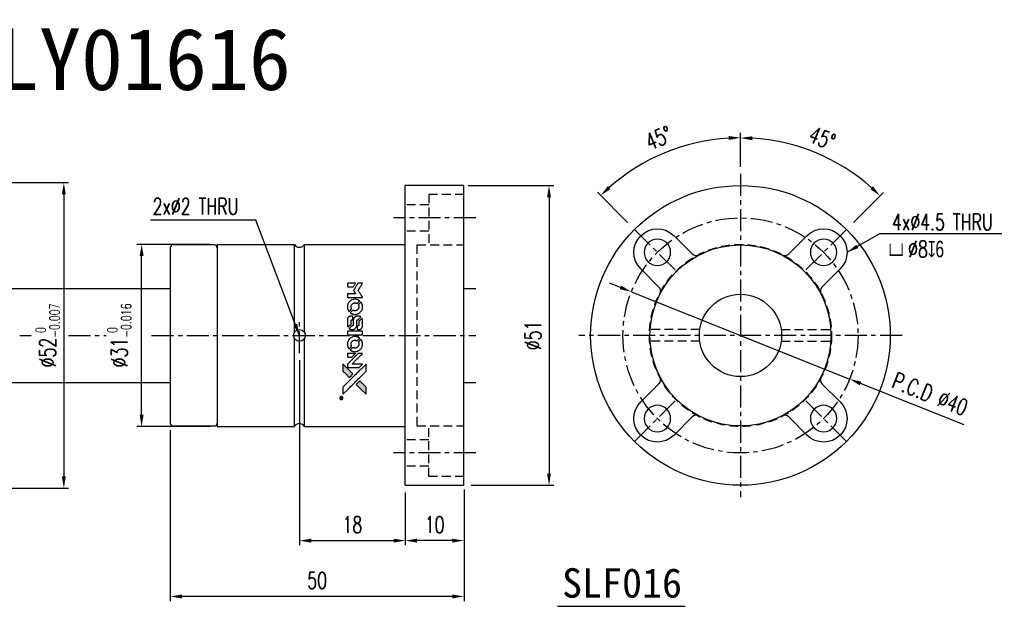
# Model space of a CAD drawing. Header units: millimetres. Extents: x -48 to 295, y -54 to 56.
# Tile 2 of 2: x 127 to 295, y -46 to 54. Entities that reach past the tile are written whole.
import ezdxf
from ezdxf.enums import TextEntityAlignment as Align

# ---------------------------------------------------------------- set-up
doc = ezdxf.new("R2010")
doc.units = ezdxf.units.MM
doc.linetypes.add('CENTER', pattern=[2, 1.25, -0.25, 0.25, -0.25])
doc.linetypes.add('DASHED', pattern=[0.75, 0.5, -0.25])
for name, color, linetype in [('CHA', 7, 'Continuous'), ('CL', 1, 'CENTER'), ('DIM', 4, 'Continuous'), ('HID', 2, 'DASHED'), ('OUT', 3, 'Continuous')]:
    doc.layers.add(name, color=color, linetype=linetype)
doc.styles.add('DIM-7', font='SIMPLEX.shx', dxfattribs={"width": 0.7, "bigfont": 'chineset.shx'})
doc.styles.add('T', font='kaiu.ttf')
doc.dimstyles.new('CNS', dxfattribs={"dimtxt": 3.5, "dimasz": 2.5, "dimexe": 1, "dimexo": 1.5, "dimgap": 0.09, "dimtad": 0, "dimdsep": 46, "dimtxsty": 'DIM-7', "dimcen": 0.09, "dimclrd": 1, "dimclre": 1, "dimclrt": 4, "dimadec": 0, "dimazin": 0, "dimtfac": 1, "dimtix": 1, "dimtmove": 2, "dimatfit": 3, "dimfxl": 1, "dimtvp": 0.971429, "dimtolj": 1, "dimarcsym": 0})

# ---------------------------------------------------------------- blocks, each defined once
blk = doc.blocks.new('*D11')
at = {"layer": 'DEFPOINTS', "color": 0}
for p in [(108.1, 26), (108.1, -26), (134.54, -26)]:
    blk.add_point(p, dxfattribs=at)
at = {"layer": 'DIM', "color": 0, "lineweight": -2}
for p, q in [((109.3, 26), (135.34, 26)), ((134.54, 24), (134.54, -24)), ((109.3, -26), (135.34, -26))]:
    blk.add_line(p, q, dxfattribs=at)
at = {"layer": 'DIM', "color": 0}
for points in [[(134.2, 24), (134.87, 24), (134.54, 26)], [(134.2, -24), (134.87, -24), (134.54, -26)]]:
    blk.add_solid(points, dxfattribs=at)
at = {"layer": 'DIM', "color": 0, "insert": (131.78, 0), "char_height": 2.8, "attachment_point": 5, "rotation": 90, "style": 'DIM-7'}
blk.add_mtext('\\A1;%%C52{\\H1.68;\\S 0^ -0.007;}', dxfattribs=at)
blk = doc.blocks.new('*D13')
at = {"layer": 'DEFPOINTS', "color": 0}
for p in [(202.14, 25.5), (202.64, -25.5), (217.11, -25.5)]:
    blk.add_point(p, dxfattribs=at)
at = {"layer": 'DIM', "color": 0, "lineweight": -2}
for p, q in [((203.34, 25.5), (217.91, 25.5)), ((217.11, 23.5), (217.11, -23.5)), ((203.84, -25.5), (217.91, -25.5))]:
    blk.add_line(p, q, dxfattribs=at)
at = {"layer": 'DIM', "color": 0}
for points in [[(216.77, 23.5), (217.44, 23.5), (217.11, 25.5)], [(216.77, -23.5), (217.44, -23.5), (217.11, -25.5)]]:
    blk.add_solid(points, dxfattribs=at)
at = {"layer": 'DIM', "color": 0, "insert": (214.39, 0), "char_height": 2.8, "attachment_point": 5, "rotation": 90, "style": 'DIM-7'}
blk.add_mtext('\\A1;%%C51', dxfattribs=at)
blk = doc.blocks.new('*D14')
at = {"layer": 'DEFPOINTS', "color": 0}
for p in [(202.64, -25), (192.64, -25.5), (192.64, -34.91)]:
    blk.add_point(p, dxfattribs=at)
at = {"layer": 'DIM', "color": 0, "lineweight": -2}
for p, q in [((192.64, -26.7), (192.64, -35.71)), ((202.64, -26.2), (202.64, -35.71)), ((200.64, -34.91), (194.64, -34.91))]:
    blk.add_line(p, q, dxfattribs=at)
at = {"layer": 'DIM', "color": 0}
for points in [[(194.64, -34.58), (194.64, -35.25), (192.64, -34.91)], [(200.64, -34.58), (200.64, -35.25), (202.64, -34.91)]]:
    blk.add_solid(points, dxfattribs=at)
at = {"layer": 'DIM', "color": 0, "insert": (197.64, -32.19), "char_height": 2.8, "attachment_point": 5, "style": 'DIM-7'}
blk.add_mtext('\\A1;10', dxfattribs=at)
blk = doc.blocks.new('*D15')
at = {"layer": 'DEFPOINTS', "color": 0}
for p in [(174.64, -3), (192.64, -25.5), (192.64, -34.91)]:
    blk.add_point(p, dxfattribs=at)
at = {"layer": 'DIM', "color": 0, "lineweight": -2}
for p, q in [((174.64, -4.2), (174.64, -35.71)), ((192.64, -26.7), (192.64, -35.71)), ((176.64, -34.91), (190.64, -34.91))]:
    blk.add_line(p, q, dxfattribs=at)
at = {"layer": 'DIM', "color": 0}
for points in [[(176.64, -34.58), (176.64, -35.25), (174.64, -34.91)], [(190.64, -34.58), (190.64, -35.25), (192.64, -34.91)]]:
    blk.add_solid(points, dxfattribs=at)
at = {"layer": 'DIM', "color": 0, "insert": (183.64, -32.19), "char_height": 2.8, "attachment_point": 5, "style": 'DIM-7'}
blk.add_mtext('\\A1;18', dxfattribs=at)
blk = doc.blocks.new('*D16')
at = {"layer": 'DEFPOINTS', "color": 0}
for p in [(152.64, -14.9), (202.64, -25), (152.64, -44.41)]:
    blk.add_point(p, dxfattribs=at)
at = {"layer": 'DIM', "color": 0, "lineweight": -2}
for p, q in [((152.64, -16.1), (152.64, -45.21)), ((202.64, -26.2), (202.64, -45.21)), ((200.64, -44.41), (154.64, -44.41))]:
    blk.add_line(p, q, dxfattribs=at)
at = {"layer": 'DIM', "color": 0}
for points in [[(154.64, -44.08), (154.64, -44.75), (152.64, -44.41)], [(200.64, -44.08), (200.64, -44.75), (202.64, -44.41)]]:
    blk.add_solid(points, dxfattribs=at)
at = {"layer": 'DIM', "color": 0, "insert": (177.64, -41.69), "char_height": 2.8, "attachment_point": 5, "style": 'DIM-7'}
blk.add_mtext('\\A1;50', dxfattribs=at)
blk = doc.blocks.new('*D17')
at = {"layer": 'DEFPOINTS', "color": 0}
for p in [(147.78, 15.5), (160.64, 15.5), (160.64, -15.5)]:
    blk.add_point(p, dxfattribs=at)
at = {"layer": 'DIM', "color": 0, "lineweight": -2}
for p, q in [((159.44, 15.5), (146.98, 15.5)), ((147.78, -13.5), (147.78, 13.5)), ((159.44, -15.5), (146.98, -15.5))]:
    blk.add_line(p, q, dxfattribs=at)
at = {"layer": 'DIM', "color": 0}
for points in [[(147.44, 13.5), (148.11, 13.5), (147.78, 15.5)], [(147.44, -13.5), (148.11, -13.5), (147.78, -15.5)]]:
    blk.add_solid(points, dxfattribs=at)
at = {"layer": 'DIM', "color": 0, "insert": (143.97, 0), "char_height": 2.8, "attachment_point": 5, "rotation": 90, "style": 'DIM-7'}
blk.add_mtext('\\A1;%%C31{\\H1.68;\\S 0^ -0.016;}', dxfattribs=at)
blk = doc.blocks.new('*D18')
at = {"layer": 'DEFPOINTS', "color": 0}
for p in [(240.98, 32.51), (249.69, 27.5), (231.31, 18.38), (238.55, 11.14), (249.69, -27.5)]:
    blk.add_point(p, dxfattribs=at)
at = {"layer": 'DIM', "color": 0, "lineweight": -2}
for p, q in [((249.69, 28.7), (249.69, 34.45)), ((230.46, 19.23), (225.33, 24.36))]:
    blk.add_line(p, q, dxfattribs=at)
blk.add_arc((249.69, 0), 33.65, 93.4057, 131.5943, dxfattribs=at)
at = {"layer": 'DIM', "color": 0}
for points in [[(247.68, 33.93), (247.7, 33.26), (249.69, 33.65)], [(227.58, 24.92), (227.12, 25.41), (225.89, 23.8)]]:
    blk.add_solid(points, dxfattribs=at)
at = {"layer": 'DIM', "color": 0, "insert": (235.77, 33.6), "char_height": 2.8, "attachment_point": 5, "rotation": 22.5, "style": 'DIM-7'}
blk.add_mtext('\\A1;45°', dxfattribs=at)
blk = doc.blocks.new('*D19')
at = {"layer": 'DEFPOINTS', "color": 0}
for p in [(266.49, 29.1), (249.69, 27.5), (268.07, 18.38), (260.83, 11.14), (249.69, -27.5)]:
    blk.add_point(p, dxfattribs=at)
at = {"layer": 'DIM', "color": 0, "lineweight": -2}
for p, q in [((249.69, 28.7), (249.69, 34.41)), ((268.92, 19.23), (274.02, 24.33))]:
    blk.add_line(p, q, dxfattribs=at)
blk.add_arc((249.69, 0), 33.61, 48.4104, 86.5896, dxfattribs=at)
at = {"layer": 'DIM', "color": 0}
for points in [[(251.68, 33.21), (251.7, 33.88), (249.69, 33.61)], [(272.23, 25.38), (271.77, 24.89), (273.45, 23.76)]]:
    blk.add_solid(points, dxfattribs=at)
at = {"layer": 'DIM', "color": 0, "insert": (263.59, 33.56), "char_height": 2.8, "attachment_point": 5, "rotation": 337.5, "style": 'DIM-7'}
blk.add_mtext('\\A1;45°', dxfattribs=at)
blk = doc.blocks.new('*D20')
at = {"layer": 'DEFPOINTS', "color": 0}
for p in [(231.12, 7.42), (268.26, -7.42)]:
    blk.add_point(p, dxfattribs=at)
at = {"layer": 'DIM', "color": 7, "lineweight": -2}
for p, q in [((229.26, 8.17), (227.4, 8.91)), ((231.12, 7.42), (268.26, -7.42)), ((287.75, -15.21), (270.12, -8.17))]:
    blk.add_line(p, q, dxfattribs=at)
at = {"layer": 'DIM', "color": 7}
for points in [[(229.39, 8.48), (229.14, 7.86), (231.12, 7.42)], [(270.24, -7.86), (269.99, -8.48), (268.26, -7.42)]]:
    blk.add_solid(points, dxfattribs=at)
at = {"layer": 'DIM', "color": 7, "insert": (281.97, -9.98), "char_height": 2.8, "attachment_point": 5, "rotation": 338.21, "style": 'DIM-7'}
blk.add_mtext('\\A1;P.C.D ∅40', dxfattribs=at)
blk = doc.blocks.new('A$C4a83a9b0')
at = {"linetype": 'Continuous'}
h = blk.add_hatch(color=256, dxfattribs=at)
h.dxf.hatch_style = 1
h.paths.add_polyline_path([(3147, 747), (3045, 747), (2943, 747), (2856, 658, 0.000288), (2822, 624, 0.000479), (2794, 596, 0.000013), (2768, 570, 0.197177), (2768, 570, 0.197497), (2768, 569, 0.00004), (2783, 554, 0.000834), (2799, 538, 0.000506), (2818, 519), (2869, 468), (3008, 607)])
h.paths.add_polyline_path([(2670, 271), (2620, 321, 0.000476), (2601, 340, 0.000789), (2584, 357, 0.000035), (2569, 371, 0.19758), (2569, 372, 0.198396), (2569, 371, 0.000019), (2549, 351, 0.000582), (2526, 329, 0.000351), (2500, 303, 0.000108), (2389, 191, 0.000692), (2332, 134, 0.000077), (2294, 95, 0.197527), (2293, 94, 0.410182), (2294, 93, 0.000493), (2314, 93, 0.002424), (2343, 93, 0.000529), (2393, 93), (2493, 93), (2581, 182)])
for points in [[(0, 584), (0, 519), (18, 508, -0.000297), (29, 501, -0.000037), (52, 487, -0.000043), (80, 470, -0.000036), (111, 451, 0.000044), (140, 433, 0.000063), (166, 417, 0.000035), (188, 404, 0.0009), (194, 400), (203, 395), (214, 402, 0.001175), (221, 406, 0.000208), (233, 413, 0.000225), (247, 422, 0.000203), (262, 432, -0.000711), (276, 440, -0.001119), (288, 448, -0.000263), (299, 455, -0.04589), (300, 455, -0.519312), (301, 454, -0.001914), (302, 437, -0.003124), (302, 408, -0.000285), (302, 337), (302, 219), (343, 219, 0.001727), (373, 219, 0.025279), (383, 219, 0.073886), (390, 221, 0.07426), (395, 224, 0.03264), (396, 225, 0.01784), (398, 227, 0.017712), (399, 229, 0.026854), (400, 231), (403, 235), (403, 442), (403, 649), (401, 647, -0.004595), (399, 646, -0.00016), (393, 642, -0.000298), (385, 638, -0.000208), (377, 633, 0.000986), (352, 617, 0.00025), (312, 592, 0.000268), (270, 566, 0.000436), (234, 543, -0.002932), (222, 535, -0.004718), (212, 529, -0.001113), (203, 524, -0.227179), (202, 524, -0.045982), (201, 524, -0.000145), (188, 532, -0.000825), (175, 540, -0.000517), (159, 550, 0.000056), (104, 584, 0.000289), (74, 603, 0.000481), (51, 617, 0.000418), (28, 631), (0, 648)], [(494, 559, 0.064158), (468, 510, 0.06356), (455, 455, 0.064004), (456, 399, 0.066747), (471, 345, 0.04321), (489, 312, 0.044737), (513, 283, 0.044901), (541, 258, 0.044184), (573, 239, 0.026293), (598, 229, 0.033344), (621, 222, 0.033227), (646, 219, 0.025815), (673, 218, 0.023119), (698, 220, 0.031044), (721, 224, 0.031337), (743, 231, 0.024258), (766, 241, 0.015622), (774, 245, 0.008495), (784, 251, 0.008415), (793, 257, 0.020814), (799, 262), (802, 264), (772, 295, 0.002843), (748, 318, 0.033917), (739, 327, 0.087906), (732, 330, 0.073302), (723, 332, 0.022047), (719, 331, 0.026465), (715, 331, 0.022233), (711, 330, 0.009985), (706, 328, -0.039011), (686, 323, -0.044398), (666, 322, -0.045096), (647, 324, -0.04265), (628, 329, -0.071154), (601, 344, -0.068827), (579, 365, -0.068713), (564, 392, -0.070507), (557, 422, -0.028605), (557, 435, -0.031418), (558, 447, -0.031044), (560, 460, -0.02668), (564, 472, 0.038913), (567, 479, 0.043732), (568, 487, 0.047754), (567, 494, 0.075756), (566, 499, 0.07294), (564, 502, 0.003456), (556, 510, 0.005023), (546, 521, 0.002422), (532, 535, 0.000819), (520, 547, 0.001349), (510, 557, 0.0001), (500, 566, 0.205335), (500, 567, 0.219821), (500, 566, 0.002494), (498, 564, 0.007089), (496, 562, 0.004494)], [(646, 646, 0.024131), (627, 644, 0.022344), (609, 639, 0.021883), (590, 633, 0.020884), (572, 625, 0.010669), (562, 619, 0.010389), (552, 613, 0.010913), (543, 608, 0.022227), (536, 603), (534, 601), (566, 569, 0.002452), (579, 556, 0.003628), (590, 546, 0.001662), (600, 536, 0.070159), (602, 535, 0.047671), (604, 534, 0.018624), (607, 534, 0.017921), (610, 533, 0.018804), (613, 533, 0.018255), (617, 533, 0.041312), (620, 533, 0.037164), (623, 534, 0.012342), (627, 536, -0.015101), (638, 540, -0.035998), (646, 542, -0.033244), (655, 543, -0.011249), (669, 543, -0.004059), (679, 543, -0.019693), (685, 543, -0.027943), (690, 542, -0.014411), (696, 540, -0.033089), (711, 535, -0.033887), (724, 528, -0.034021), (737, 520, -0.033942), (748, 510, -0.02816), (758, 498, -0.035032), (766, 486, -0.035269), (772, 473, -0.029196), (777, 459, -0.037862), (780, 442, -0.043657), (780, 426, -0.043064), (778, 410, -0.035184), (772, 393, 0.033699), (770, 386, 0.052815), (769, 378, 0.059167), (769, 372, 0.058972), (771, 366, 0.059208), (774, 361, 0.021125), (780, 355, 0.008691), (790, 345, 0.000851), (814, 321, 0.001873), (826, 309, 0.013884), (832, 303, 0.022355), (836, 300, 0.341453), (837, 301, 0.073011), (841, 304, 0.004587), (848, 315, 0.00748), (855, 327, 0.016837), (860, 336, 0.028606), (870, 359, 0.031352), (877, 381, 0.031004), (881, 405, 0.0268), (882, 430, 0.026698), (881, 457, 0.03002), (877, 482, 0.030357), (869, 506, 0.028554), (859, 530, 0.062944), (830, 574, 0.062206), (790, 610, 0.062448), (743, 634, 0.064355), (692, 646, 0.017377), (682, 647, 0.008369), (669, 647, 0.008367), (656, 647, 0.01757)], [(953, 591, 0.023289), (946, 581, 0.026845), (941, 571, 0.026047), (937, 560, 0.019751), (933, 547, 0.013249), (932, 540, 0.025169), (931, 534, 0.016532), (931, 527, 0.002937), (931, 514, 0.003317), (931, 501, 0.011808), (931, 494, 0.01777), (931, 488, 0.021476), (932, 483, 0.04325), (939, 460, 0.045753), (950, 439, 0.04649), (965, 421, 0.047672), (982, 406, 0.025315), (989, 401, 0.015208), (998, 396, 0.01512), (1008, 392, 0.022488), (1017, 389, 0.027857), (1030, 385, 0.034138), (1043, 383, 0.014286), (1063, 383, 0.00124), (1113, 383, -0.00103), (1144, 382, -0.002552), (1166, 382, -0.001594), (1184, 382, -0.047676), (1188, 381, -0.085307), (1195, 378, -0.097789), (1201, 373, -0.085947), (1205, 366, -0.051339), (1207, 356, 0.014634), (1207, 352, 0.015028), (1208, 349, 0.014927), (1208, 346, 0.059415), (1209, 345, 0.070595), (1212, 341, 0.00028), (1247, 305, 0.000111), (1283, 268, 0.200239), (1285, 268, 0.268906), (1286, 268, 0.001866), (1291, 277, 0.007532), (1296, 286, 0.017818), (1299, 292, 0.013256), (1302, 299, 0.011636), (1304, 307, 0.011528), (1307, 315, 0.012303), (1309, 323, 0.0423), (1310, 335, 0.013657), (1311, 353, 0.013857), (1310, 371, 0.037428), (1308, 384, 0.014927), (1306, 393, 0.0122), (1303, 402, 0.012518), (1300, 410, 0.023062), (1297, 417, 0.065961), (1281, 441, 0.06055), (1258, 461, 0.059676), (1231, 475, 0.060497), (1202, 483, 0.025683), (1196, 483, 0.001528), (1177, 483, 0.002124), (1153, 483, 0.001173), (1123, 484, -0.000809), (1072, 484, -0.017164), (1057, 484, -0.063931), (1048, 486, -0.108429), (1043, 489, -0.052941), (1039, 493, -0.063675), (1037, 498, -0.050562), (1036, 503, -0.020337), (1035, 511, 0.009897), (1035, 515, 0.016482), (1034, 519, 0.019019), (1033, 522, 0.06043), (1033, 524, 0.076267), (1029, 529, 0.00054), (996, 562, 0.000307), (961, 596, 0.142594), (959, 597, 0.232419), (958, 597, 0.022995), (956, 596, 0.024627), (955, 594, 0.015407)], [(1047, 647, 0.018538), (1040, 646, 0.010695), (1032, 645, 0.01068), (1025, 643, 0.017678), (1018, 641, 0.013849), (1011, 638, 0.011814), (1004, 635, 0.004513), (997, 632, 0.290035), (996, 631, 0.196418), (996, 630, 0.000124), (1009, 618, 0.001477), (1022, 604, 0.000898), (1039, 587), (1082, 545), (1135, 544, -0.001471), (1175, 544, -0.028714), (1188, 543, -0.097073), (1195, 541, -0.084199), (1201, 536, -0.042698), (1204, 532, -0.053912), (1206, 528, -0.051004), (1207, 524, -0.032967), (1207, 518, 0.00807), (1207, 516, 0.003023), (1207, 512, 0.002994), (1207, 508, 0.003629), (1208, 504), (1208, 495), (1249, 495, 0.001618), (1269, 495, 0.005206), (1282, 495, 0.00535), (1291, 495, 0.060675), (1294, 496, 0.048484), (1296, 497, 0.02389), (1299, 498, 0.022812), (1301, 500, 0.02462), (1303, 502, 0.061781), (1307, 507, 0.080179), (1310, 512, 0.048561), (1311, 520, 0.010021), (1311, 534, 0.016602), (1310, 554, 0.031409), (1308, 569, 0.036474), (1305, 582, 0.03439), (1299, 595, 0.065928), (1285, 615, 0.069066), (1266, 631, 0.065697), (1243, 641, 0.051559), (1216, 646, 0.020904), (1202, 647, 0.000451), (1131, 647, 0.000419), (1060, 647, 0.022759)], [(1360, 433), (1361, 219), (1403, 219), (1445, 219), (1450, 222, 0.071429), (1454, 225, 0.054799), (1457, 229, 0.053585), (1460, 234, 0.060698), (1461, 239, 0.033975), (1462, 248, 0.000112), (1462, 357, 0.000726), (1462, 464, 0.001084), (1461, 557), (1461, 648), (1410, 648), (1360, 648)], [(1552, 559, 0.018008), (1546, 550, 0.009842), (1539, 538, 0.009807), (1532, 526, 0.015716), (1527, 515, 0.048467), (1515, 477, 0.045841), (1511, 436, 0.046006), (1513, 395, 0.049638), (1524, 357, 0.064819), (1550, 307, 0.06695), (1588, 266, 0.066691), (1636, 236, 0.063505), (1691, 220, 0.03135), (1705, 218, 0.010439), (1725, 218, 0.010391), (1746, 218, 0.032408), (1759, 220, 0.015696), (1776, 223, 0.018095), (1791, 227, 0.018551), (1805, 233, 0.018352), (1820, 239, 0.015568), (1829, 244, 0.009832), (1839, 250, 0.009795), (1849, 257, 0.023727), (1856, 262), (1859, 264), (1828, 295, 0.001528), (1811, 313, 0.010022), (1802, 322, 0.019586), (1796, 326, 0.061865), (1792, 329, 0.055054), (1785, 331, 0.061607), (1778, 332, 0.048725), (1771, 331, 0.020221), (1761, 328, -0.017722), (1750, 325, -0.02685), (1740, 323, -0.02759), (1730, 322, -0.020233), (1719, 322, -0.04793), (1699, 325, -0.048386), (1679, 332, -0.047866), (1661, 342, -0.044964), (1645, 356, -0.04333), (1631, 373, -0.050921), (1622, 391, -0.051473), (1616, 411, -0.0459), (1614, 432, -0.019014), (1614, 442, -0.024114), (1616, 451, -0.025081), (1618, 460, -0.023892), (1620, 469, 0.008624), (1623, 475, 0.026486), (1624, 480, 0.035074), (1625, 484, 0.02756), (1625, 489, 0.087163), (1624, 496, 0.073291), (1620, 503, 0.028074), (1611, 512, 0.002594), (1589, 535), (1557, 567)], [(1702, 646, 0.023681), (1684, 644, 0.022402), (1666, 639, 0.021929), (1649, 633, 0.020503), (1631, 625, 0.013745), (1621, 620, 0.009767), (1610, 614, 0.009658), (1601, 607, 0.027804), (1594, 602), (1592, 600), (1623, 569, 0.002053), (1638, 554, 0.006738), (1649, 544, 0.007826), (1656, 538, 0.063909), (1659, 535, 0.061532), (1665, 533, 0.068674), (1671, 533, 0.052072), (1678, 534, 0.019648), (1687, 537, -0.018366), (1698, 540, -0.0288), (1708, 542, -0.029061), (1718, 543, -0.019155), (1730, 543, -0.053809), (1755, 540, -0.058833), (1778, 531, -0.058566), (1799, 516, -0.052525), (1816, 498, -0.044733), (1826, 481, -0.040573), (1833, 463, -0.041123), (1837, 445, -0.04951), (1838, 427, -0.017369), (1837, 418, -0.024255), (1835, 411, -0.023787), (1833, 403, -0.015798), (1830, 395, 0.010631), (1828, 390, 0.033653), (1827, 386, 0.037806), (1827, 383, 0.016307), (1827, 378, 0.068179), (1828, 369, 0.095747), (1831, 362, 0.033418), (1840, 352, 0.002133), (1867, 325, 0.001452), (1883, 310, 0.012393), (1890, 304, 0.020479), (1894, 301, 0.344362), (1896, 301, 0.074287), (1899, 304, 0.005454), (1906, 316, 0.008391), (1914, 328, 0.017097), (1919, 338, 0.027375), (1928, 358, 0.02835), (1934, 379, 0.027723), (1938, 401, 0.023913), (1940, 425, 0.027047), (1939, 453, 0.031685), (1935, 479, 0.032425), (1928, 504, 0.031013), (1918, 528, 0.037914), (1901, 557, 0.040153), (1880, 583, 0.039834), (1855, 604, 0.036173), (1826, 623, 0.040752), (1798, 635, 0.035885), (1766, 644, 0.035491), (1734, 647, 0.037615)], [(1990, 585), (1990, 520), (2141, 369), (2292, 219), (2334, 219, 0.0008), (2360, 219, 0.010795), (2370, 219, 0.030495), (2376, 220, 0.080372), (2380, 221, 0.03816), (2383, 224, 0.041799), (2386, 226, 0.042486), (2389, 229, 0.042078), (2391, 233, 0.099276), (2392, 238, 0.003302), (2392, 259, 0.002586), (2392, 296, 0.000204), (2392, 393), (2392, 549), (2342, 599), (2292, 649), (2291, 499), (2291, 349), (2143, 498, 0.000253), (2086, 554, 0.000412), (2038, 603, 0.000041), (1995, 646, 0.041338), (1993, 648), (1990, 650)], [(2413, 624, -0.000056), (2473, 563, -0.000021), (2559, 478, -0.000021), (2652, 385, -0.000025), (2739, 297), (2943, 93), (3044, 93), (3145, 93), (3009, 230, 0.000274), (2943, 296, 0.000123), (2857, 383, 0.000121), (2766, 475, 0.000165), (2683, 557), (2494, 747), (2392, 747), (2291, 747)], [(2856, 658, 0.000288), (2822, 624, 0.000479), (2794, 596, 0.000013), (2768, 570, 0.197177), (2768, 570, 0.197497), (2768, 569, 0.00004), (2783, 554, 0.000836), (2799, 538, 0.000505), (2818, 519), (2869, 468), (3008, 607), (3147, 747), (3045, 747), (2943, 747)], [(0, 333), (0, 219), (42, 219, 0.000842), (68, 219, 0.010591), (78, 219, 0.028995), (84, 219, 0.069543), (87, 221, 0.051063), (91, 223, 0.039932), (95, 226, 0.039414), (98, 230, 0.045845), (100, 233, 0.094811), (101, 237, 0.007124), (101, 249, 0.004713), (101, 268, 0.000534), (101, 311), (101, 385), (91, 391, 0.000828), (60, 410, 0.000879), (31, 428, 0.000048), (1, 446, 0.137596), (0, 447, 0.413028), (0, 446, 0.000016), (0, 413, 0.000623), (0, 376, 0.000374)], [(947, 370, 0.065483), (942, 367, 0.053271), (938, 363, 0.052018), (934, 359, 0.0556), (931, 353, 0.036839), (930, 350, 0.026922), (930, 346, 0.016905), (930, 340, 0.004317), (930, 332, 0.016369), (930, 313, 0.029936), (932, 298, 0.03418), (936, 285, 0.031327), (941, 272, 0.046935), (951, 256, 0.054053), (963, 243, 0.053701), (977, 233, 0.045364), (995, 225, 0.032479), (1010, 221, 0.03386), (1025, 219, 0.013578), (1050, 219, 0.001155), (1113, 219, 0.000413), (1166, 219, 0.005008), (1187, 219, 0.013199), (1199, 220, 0.033956), (1207, 221, 0.013909), (1216, 223, 0.010864), (1225, 226, 0.010938), (1234, 229, 0.028702), (1239, 232), (1244, 234), (1201, 278), (1158, 322), (1107, 322, -0.001504), (1085, 322, -0.00328), (1069, 322, -0.001901), (1056, 322, -0.061333), (1053, 323, -0.063621), (1048, 324, -0.048633), (1044, 327, -0.046769), (1040, 331, -0.047961), (1038, 336, -0.02678), (1036, 340, -0.050957), (1035, 343, -0.029398), (1035, 347, -0.00401), (1034, 357), (1034, 372), (993, 372, 0.001061), (969, 371, 0.009147), (958, 371, 0.020721), (952, 371, 0.051619)], [(1990, 332), (1990, 218), (2032, 219), (2075, 219), (2080, 222, 0.03146), (2082, 224, 0.026444), (2084, 226, 0.026444), (2086, 228, 0.031457), (2087, 230), (2091, 235), (2091, 291), (2091, 347), (2041, 396, 0.000745), (2022, 415, 0.001228), (2006, 431, 0.000087), (1991, 445, 0.195134), (1991, 446, 0.412117), (1990, 445, 0.000048), (1990, 412, 0.00109), (1990, 376, 0.000653)], [(2500, 303, 0.000108), (2389, 191, 0.000692), (2332, 134, 0.000077), (2294, 95, 0.197527), (2293, 94, 0.410182), (2294, 93, 0.000493), (2314, 93, 0.002424), (2343, 93, 0.000529), (2393, 93), (2493, 93), (2581, 182), (2670, 271), (2620, 321, 0.000476), (2601, 340, 0.000789), (2584, 357, 0.000035), (2569, 371, 0.19758), (2569, 372, 0.198396), (2569, 371, 0.000019), (2549, 351, 0.000582), (2526, 329, 0.000351)], [(3243, 89, 0.082374), (3230, 83, 0.083404), (3220, 73, 0.082663), (3213, 60, 0.07897), (3211, 46, 0.084941), (3214, 30, 0.08953), (3222, 16, 0.090743), (3234, 6, 0.090193), (3249, 1, 0.10067), (3266, 1, 0.099454), (3281, 9, 0.097736), (3293, 22, 0.09365), (3299, 38, 0.07584), (3299, 51, 0.068415), (3296, 64, 0.068328), (3289, 75, 0.075277), (3279, 83, 0.059367), (3271, 88, 0.048986), (3262, 90, 0.048519), (3252, 90, 0.055347)], [(3237, 45), (3237, 20), (3240, 20), (3243, 20), (3243, 30), (3244, 41), (3250, 41), (3256, 42), (3260, 35, -0.003356), (3262, 32, -0.002757), (3264, 29, -0.002784), (3266, 26, -0.007382), (3267, 24, 0.019487), (3269, 21, 0.098302), (3270, 20, 0.116932), (3271, 20, 0.032798), (3273, 20), (3277, 20), (3274, 24, 0.005748), (3273, 27, 0.002522), (3271, 30, 0.002495), (3269, 33, 0.00334), (3267, 36), (3263, 42), (3267, 44, 0.066516), (3270, 46, 0.085926), (3272, 49, 0.082934), (3274, 53, 0.05747), (3274, 57, 0.023576), (3273, 60, 0.043538), (3273, 62, 0.050891), (3272, 64, 0.049897), (3271, 65, 0.067884), (3268, 68, 0.077412), (3264, 70, 0.049266), (3258, 70, 0.012208), (3250, 71), (3237, 71)], [(3264, 62, -0.120545), (3266, 60, -0.09136), (3267, 57, -0.087576), (3267, 53, -0.098026), (3265, 50, -0.079907), (3264, 49, -0.087697), (3262, 48, -0.041371), (3259, 48, -0.005557), (3253, 48), (3243, 47), (3243, 56), (3243, 65), (3252, 65, -0.007471), (3258, 64, -0.035301), (3261, 64, -0.060486), (3263, 64, -0.063546)]]:
    blk.add_lwpolyline(points, format="xyb", close=True)
blk = doc.blocks.new('A$C9323e3cd')
at = {"xscale": 0.006, "yscale": 0.006, "zscale": 0.006, "rotation": 90}
blk.add_blockref('A$C4a83a9b0', (4.48, 0), dxfattribs=at)

msp = doc.modelspace()

# ---------------------------------------------------------------- linework, layer by layer
at = {"layer": 'CL', "color": 7, "ltscale": 3}
for p, q in [((249.69, 27.5), (249.69, -27.5)), ((204.636, 20), (190.636, 20)), ((238.553, 11.137), (231.305, 18.385)), ((260.827, 11.137), (268.075, 18.385)), ((174.636, -3), (174.636, 3)), ((127.06, 0), (128.958, 0)), ((135.323, 0), (141.741, 0)), ((149.475, 0), (204.636, 0)), ((277.19, 0), (222.19, 0)), ((238.553, -11.137), (231.305, -18.385)), ((260.827, -11.137), (268.075, -18.385)), ((204.636, -20), (190.636, -20))]:
    msp.add_line(p, q, dxfattribs=at)
msp.add_circle((249.69, 0), 20, dxfattribs=at)
at = {"layer": 'DIM', "color": 7}
msp.add_line((218.53, -46.088), (240.275, -46.088), dxfattribs=at)
at = {"layer": 'HID', "color": 7, "ltscale": 3}
for p, q in [((196.636, 24), (196.636, 15.4)), ((202.636, 24), (196.636, 24)), ((196.636, 22.25), (192.636, 22.25)), ((196.636, 17.75), (192.636, 17.75)), ((194.636, 15.4), (194.636, -15.4)), ((194.636, 15.4), (202.636, 15.4)), ((242.762, 1), (234.222, 1)), ((256.618, 1), (265.158, 1)), ((242.762, -1), (234.222, -1)), ((256.618, -1), (265.158, -1)), ((194.636, -15.4), (202.636, -15.4)), ((196.636, -24), (196.636, -15.4)), ((196.636, -17.75), (192.636, -17.75)), ((196.636, -22.25), (192.636, -22.25)), ((202.636, -24), (196.636, -24))]:
    msp.add_line(p, q, dxfattribs=at)
msp.add_circle((249.69, 0), 15.5, dxfattribs=at)
at = {"layer": 'OUT', "color": 7}
for p, q in [((202.636, 25.5), (192.636, 25.5)), ((192.636, -25.5), (192.636, 25.5)), ((202.636, -25.5), (202.636, 25.5)), ((238.376, 16.971), (241.474, 13.873)), ((261.004, 16.971), (257.906, 13.873)), ((160.636, 15.5), (173.77, 15.5)), ((173.77, 0.5), (173.77, 15.5)), ((175.502, 15.5), (192.636, 15.5)), ((175.502, 0.5), (175.502, 15.5)), ((235.817, 8.216), (232.719, 11.314)), ((263.563, 8.216), (266.661, 11.314)), ((117, 8), (152.636, 8)), ((202.636, 8), (204.636, 8)), ((173.77, -15.5), (173.77, -0.5)), ((175.502, -15.5), (175.502, -0.5)), ((117, -8), (152.636, -8)), ((202.636, -8), (204.636, -8)), ((235.817, -8.216), (232.719, -11.314)), ((263.563, -8.216), (266.661, -11.314)), ((238.376, -16.971), (241.474, -13.873)), ((261.004, -16.971), (257.906, -13.873)), ((160.636, -15.5), (173.77, -15.5)), ((175.502, -15.5), (192.636, -15.5)), ((192.636, -25.5), (202.636, -25.5))]:
    msp.add_line(p, q, dxfattribs=at)
at = {"layer": 'OUT', "color": 7, "linetype": 'Continuous'}
for p, q in [((160.136, 15.4), (153.136, 15.4)), ((160.636, 15.5), (160.636, 0)), ((152.636, 14.9), (152.636, 0)), ((152.636, 0), (152.636, -14.9)), ((160.636, 0), (160.636, -15.5)), ((153.136, -15.4), (160.136, -15.4))]:
    msp.add_line(p, q, dxfattribs=at)
at = {"layer": 'OUT', "color": 7}
for centre, radius in [((249.69, 0), 25.5), ((249.69, 0), 15.4), ((249.69, 0), 7), ((174.636, 0), 1)]:
    msp.add_circle(centre, radius, dxfattribs=at)
at = {"layer": 'OUT', "color": 7, "extrusion": (0, 0, -1)}
for centre in [(-235.548, 14.142), (-263.832, 14.142), (-235.548, -14.142), (-263.832, -14.142)]:
    msp.add_circle(centre, 2.25, dxfattribs=at)
for centre, start, end in [((-263.832, 14.142), 45, 225), ((-235.548, 14.142), 315, 135), ((-235.548, -14.142), 225, 45), ((-263.832, -14.142), 135, 315)]:
    msp.add_arc(centre, 4, start, end, dxfattribs=at)
at = {"layer": 'OUT', "color": 7, "linetype": 'Continuous'}
for centre, start, end in [((153.136, 14.9), 90, 180), ((160.136, 14.9), 0, 90), ((153.136, -14.9), 180, 270), ((160.136, -14.9), 270, 0)]:
    msp.add_arc(centre, 0.5, start, end, dxfattribs=at)
at = {"layer": 'OUT', "color": 7}
for centre, start, end in [((174.636, 16), 210, 330), ((242.181, 14.58), 225, 297.24919), ((257.199, 14.58), 242.75081, 315), ((235.11, 7.509), 332.75085, 45), ((264.27, 7.509), 135, 207.24915), ((235.11, -7.509), 315, 27.24915), ((264.27, -7.509), 152.75085, 225), ((174.636, -16), 30, 150), ((242.181, -14.58), 62.75081, 135), ((257.199, -14.58), 45, 117.24919)]:
    msp.add_arc(centre, 1, start, end, dxfattribs=at)

# ---------------------------------------------------------------- block references
at = {"layer": 'CHA', "color": 7, "rotation": 180}
msp.add_blockref('A$C9323e3cd', (185.966, 8.875), dxfattribs=at)

# ---------------------------------------------------------------- texts
at = {"layer": 'CHA', "color": 7, "style": 'T'}
for s, height, p in [('RBLY01616', 10.5, (141.033, 46.927)), ('SLF016', 5, (229.537, -42.114))]:
    msp.add_text(s, height=height, dxfattribs=at).set_placement(p, align=Align.MIDDLE)
at = {"layer": 'DIM', "color": 7, "char_height": 2.8, "attachment_point": 1, "style": 'DIM-7'}
for s, insert in [('2x%%C2 {\\A1;THRU}', (149.644, 23.356)), ('4x%%C4.5 {\\A1;THRU}', (275.494, 20.691)), ('{\\Fgdt|c136;v }%%C8{\\Fgdt|c136;x6}', (274.884, 16.093))]:
    msp.add_mtext(s, dxfattribs=dict(at, insert=insert))

# ---------------------------------------------------------------- dimensions: what is measured, and where the dimension line sits
at = {"layer": 'DIM', "color": 7}
for base, line1, picture, middle in [((240.98, 32.505), ((238.553, 11.137), (231.305, 18.385)), '*D18', (235.771, 33.603)), ((266.493, 29.103), ((260.827, 11.137), (268.075, 18.385)), '*D19', (263.591, 33.561))]:
    dim = msp.add_angular_dim_2l(base=base, line1=line1, line2=((249.69, 27.5), (249.69, -27.5)), dimstyle='CNS', override={"dimscale": 0.8, "dimclrd": 0, "dimclre": 0, "dimclrt": 0}, dxfattribs=at)
    dim.commit()
    dim.dimension.update_dxf_attribs({"geometry": picture, "text_midpoint": middle})
for base, p1, p2, override, picture, middle in [((134.535, -26), (108.1, 26), (108.1, -26), {"dimscale": 0.8, "dimgap": 1, "dimtad": 1, "dimclrd": 0, "dimclre": 0, "dimclrt": 0, "dimtol": 1, "dimtm": 0.007, "dimtfac": 0.6, "dimtdec": 3, "dimtmove": 1}, '*D11', (131.775, 0)), ((217.107, -25.5), (202.136, 25.5), (202.636, -25.5), {"dimscale": 0.8, "dimclrd": 0, "dimclre": 0, "dimclrt": 0}, '*D13', (214.387, 0)), ((147.778, 15.5), (160.636, -15.5), (160.636, 15.5), {"dimscale": 0.8, "dimgap": 0.09, "dimclrd": 0, "dimclre": 0, "dimclrt": 0, "dimtol": 1, "dimlim": 0, "dimtm": 0.016, "dimtfac": 0.6, "dimtdec": 3}, '*D17', (143.97, 0))]:
    dim = msp.add_linear_dim(base=base, p1=p1, p2=p2, angle=90, text='%%C<>', dimstyle='CNS', override=override, dxfattribs=at)
    dim.commit()
    dim.dimension.update_dxf_attribs({"geometry": picture, "text_midpoint": middle})
dim = msp.add_diameter_dim_2p(p1=(231.119, 7.424), p2=(268.261, -7.424), text='P.C.D <>', dimstyle='CNS', override={"dimscale": 0.8, "dimclrd": 7, "dimclre": 7, "dimclrt": 7, "dimtmove": 0}, dxfattribs=at)
dim.commit()
dim.dimension.update_dxf_attribs({"geometry": '*D20', "text_midpoint": (280.963, -12.502), "dimtype": 163})
for base, p1, p2, picture, middle in [((192.636, -34.915), (174.636, -3), (192.636, -25.5), '*D15', (183.636, -32.195)), ((152.636, -44.415), (202.636, -25), (152.636, -14.9), '*D16', (177.636, -41.695)), ((192.636, -34.915), (202.636, -25), (192.636, -25.5), '*D14', (197.636, -32.195))]:
    dim = msp.add_linear_dim(base=base, p1=p1, p2=p2, dimstyle='CNS', override={"dimscale": 0.8, "dimclrd": 0, "dimclre": 0, "dimclrt": 0}, dxfattribs=at)
    dim.commit()
    dim.dimension.update_dxf_attribs({"geometry": picture, "text_midpoint": middle})

# ---------------------------------------------------------------- leaders
at = {"layer": 'DIM', "color": 7, "annotation_type": 0, "has_hookline": 1}
for points, hookline_direction, text_width in [([(174.636, 0), (167.213, 19.604), (165.213, 19.604)], 1, 15.867), ([(267.832, 14.142), (273.422, 17.352), (275.422, 17.352)], 0, 18.667)]:
    msp.add_leader(points, dimstyle='CNS', override={"dimscale": 0.8, "dimtad": 1, "dimclrd": 0, "dimclre": 4}, dxfattribs=dict(at, hookline_direction=hookline_direction, text_width=text_width))

doc.saveas('drawing.dxf')
